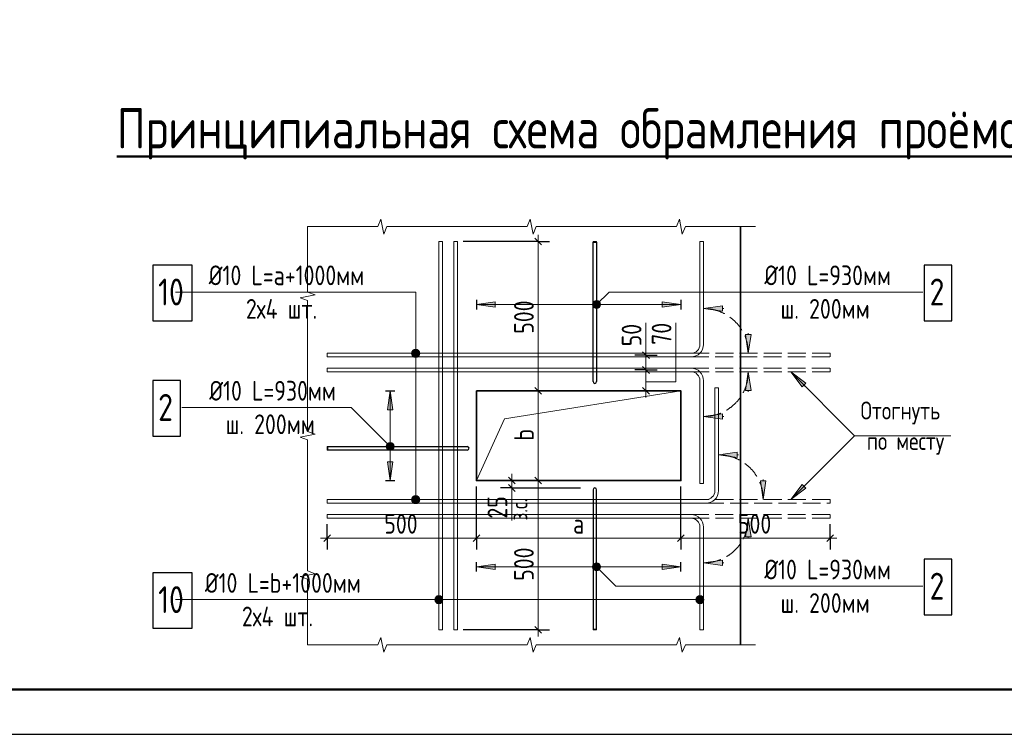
# Model space of a CAD drawing. Header units: millimetres. Extents: x 0 to 61017, y 0 to 42000.
# Tile 2 of 23: x 12606 to 23599, y 0 to 7975. Entities that reach past the tile are written whole.
import ezdxf

# ---------------------------------------------------------------- set-up
doc = ezdxf.new("R2010")
doc.units = ezdxf.units.MM
doc.linetypes.add('______2', pattern=[270, 200, -70])
for name, color, linetype, lineweight in [('Standard', 7, 'Continuous', 25), ('Арм.стержн.ниж.зоны 2й ряд', 7, '______2', 25), ('ЖБ Перекрытие средний уровень', 7, 'Continuous', 50), ('Размерная линия_ общее', 7, 'Continuous', 13), ('Текст_ общее', 7, 'Continuous', 25), ('Фоновоя арматура Х1', 7, 'Continuous', 25)]:
    doc.layers.add(name, color=color, linetype=linetype, lineweight=lineweight)
doc.styles.add('GOST 2.304-81', font='txt')

msp = doc.modelspace()

# ---------------------------------------------------------------- hatches: boundary and pattern name
at = {"layer": 'Standard', "linetype": 'Continuous', "lineweight": 13, "transparency": 33554687}
for points in [[(19090, 4784), (19035, 4839), (19015, 4827)], [(19090, 4807), (19058, 4839), (19035, 4839)], [(19090, 4807), (19035, 4839), (19090, 4784)], [(19058, 4839), (19090, 4807), (19079, 4827)], [(17916, 4826), (17706, 4796), (17916, 4766)], [(19079, 4764), (19015, 4827), (19003, 4807)], [(19079, 4764), (19003, 4807), (19058, 4752)], [(19058, 4752), (19003, 4807), (19003, 4784)], [(19058, 4752), (19003, 4784), (19035, 4752)], [(19035, 4752), (19003, 4784), (19015, 4764)], [(19090, 4784), (19015, 4827), (19079, 4764)], [(20451, 4782), (20241, 4752), (20451, 4722)], [(20771, 3836), (20741, 4046), (20711, 3836)], [(21384, 3918), (21214, 4046), (21341, 3876)], [(16699, 3224), (16731, 3255), (16711, 3244)], [(16731, 3255), (16699, 3224), (16699, 3201)], [(16731, 3255), (16699, 3201), (16754, 3255)], [(16754, 3255), (16699, 3201), (16711, 3180)], [(16754, 3255), (16711, 3180), (16774, 3244)], [(16774, 3244), (16711, 3180), (16731, 3169)], [(16774, 3244), (16731, 3169), (16786, 3224)], [(16786, 3224), (16731, 3169), (16754, 3169)], [(16786, 3224), (16754, 3169), (16786, 3201)], [(16786, 3201), (16754, 3169), (16774, 3180)], [(20618, 3149), (20408, 3119), (20618, 3089)], [(16712, 3042), (16742, 2832), (16772, 3042)], [(21341, 2789), (21214, 2619), (21384, 2746)], [(20771, 2202), (20741, 2412), (20711, 2202)], [(17916, 1899), (17706, 1869), (17916, 1839)], [(19015, 1837), (19058, 1912), (19003, 1857)], [(19003, 1857), (19058, 1912), (19035, 1912)], [(19003, 1857), (19035, 1912), (19003, 1880)], [(19003, 1880), (19035, 1912), (19015, 1901)], [(19015, 1837), (19079, 1901), (19058, 1912)], [(19035, 1825), (19079, 1901), (19015, 1837)], [(19035, 1825), (19090, 1880), (19079, 1901)], [(19058, 1825), (19090, 1880), (19035, 1825)], [(19058, 1825), (19090, 1857), (19090, 1880)], [(19090, 1857), (19058, 1825), (19079, 1837)]]:
    msp.add_hatch(color=7, dxfattribs=at).paths.add_polyline_path(points)
for points in [[(19778, 4826), (19988, 4796), (19778, 4766)], [(20771, 4462), (20741, 4252), (20711, 4462)], [(16712, 3622), (16742, 3832), (16772, 3622)], [(20451, 3516), (20241, 3546), (20451, 3576)], [(20938, 2829), (20908, 2619), (20878, 2829)], [(19778, 1899), (19988, 1869), (19778, 1839)], [(20451, 1882), (20241, 1912), (20451, 1942)]]:
    msp.add_hatch(color=7, dxfattribs=at).paths.add_polyline_path(points, flags=16)
at = {"layer": 'Текст_ общее', "linetype": 'Continuous', "lineweight": 13, "transparency": 33554687}
for points in [[(16988, 4275), (17066, 4275), (17049, 4291)], [(16988, 4275), (17049, 4291), (17004, 4291)], [(17004, 4291), (17049, 4291), (17027, 4297)], [(16982, 4252), (17072, 4252), (17066, 4275)], [(16982, 4252), (17066, 4275), (16988, 4275)], [(16988, 4230), (17072, 4252), (16982, 4252)], [(16988, 4230), (17066, 4230), (17072, 4252)], [(17004, 4214), (17066, 4230), (16988, 4230)], [(17004, 4214), (17049, 4214), (17066, 4230)], [(17049, 4214), (17004, 4214), (17027, 4207)], [(16982, 2619), (17072, 2619), (17066, 2641)], [(16982, 2619), (17066, 2641), (16988, 2641)], [(16988, 2641), (17066, 2641), (17049, 2658)], [(16988, 2641), (17049, 2658), (17004, 2658)], [(17004, 2658), (17049, 2658), (17027, 2664)], [(16988, 2596), (17072, 2619), (16982, 2619)], [(16988, 2596), (17066, 2596), (17072, 2619)], [(17004, 2580), (17066, 2596), (16988, 2596)], [(17004, 2580), (17049, 2580), (17066, 2596)], [(17049, 2580), (17004, 2580), (17027, 2574)], [(17263, 1464), (17263, 1541), (17247, 1525)], [(17286, 1458), (17286, 1548), (17263, 1541)], [(17286, 1458), (17263, 1541), (17263, 1464)], [(17308, 1464), (17308, 1541), (17286, 1548)], [(17308, 1464), (17286, 1548), (17286, 1458)], [(17325, 1480), (17325, 1525), (17308, 1541)], [(17325, 1480), (17308, 1541), (17308, 1464)], [(20178, 1464), (20178, 1541), (20162, 1525)], [(20201, 1458), (20201, 1548), (20178, 1541)], [(20201, 1458), (20178, 1541), (20178, 1464)], [(20223, 1464), (20223, 1541), (20201, 1548)], [(20223, 1464), (20201, 1548), (20201, 1458)], [(20240, 1480), (20240, 1525), (20223, 1541)], [(20240, 1480), (20223, 1541), (20223, 1464)], [(17247, 1480), (17247, 1525), (17241, 1503)], [(17263, 1464), (17247, 1525), (17247, 1480)], [(17325, 1525), (17325, 1480), (17331, 1503)], [(20162, 1480), (20162, 1525), (20156, 1503)], [(20178, 1464), (20162, 1525), (20162, 1480)], [(20240, 1525), (20240, 1480), (20246, 1503)]]:
    msp.add_hatch(color=7, dxfattribs=at).paths.add_polyline_path(points)

# ---------------------------------------------------------------- linework, layer by layer
at = {"layer": 'Standard', "color": 7, "linetype": 'Continuous', "lineweight": 13, "transparency": 33554687}
for p, q in [((16638, 5749), (16604, 5666)), ((16671, 5582), (16638, 5749)), ((18304, 5749), (18271, 5666)), ((18338, 5582), (18304, 5749)), ((19971, 5749), (19938, 5666)), ((20004, 5582), (19971, 5749)), ((16604, 5666), (15821, 5666)), ((15821, 5666), (15821, 4934)), ((15821, 5666), (15821, 5666)), ((16704, 5666), (16671, 5582)), ((17488, 5666), (16704, 5666)), ((18271, 5666), (17488, 5666)), ((18371, 5666), (18338, 5582)), ((19154, 5666), (18371, 5666)), ((19938, 5666), (19154, 5666)), ((20038, 5666), (20004, 5582)), ((20821, 5666), (20038, 5666)), ((15904, 4903), (15738, 4872)), ((15738, 4872), (15821, 4841)), ((15821, 4934), (15904, 4903)), ((15821, 4841), (15821, 4110)), ((19015, 4827), (19015, 4827)), ((19015, 4764), (19015, 4764)), ((19079, 4827), (19079, 4827)), ((19079, 4764), (19079, 4764)), ((19598, 4232), (19598, 4592)), ((15821, 4110), (15821, 3379)), ((21214, 4046), (21214, 4046)), ((21214, 4046), (21214, 4046)), ((21214, 4046), (21214, 4046)), ((21214, 4046), (21341, 3876)), ((21384, 3918), (21214, 4046)), ((21341, 3876), (21384, 3918)), ((21363, 3897), (21373, 3886)), ((15904, 3348), (15738, 3317)), ((15738, 3317), (15821, 3286)), ((15821, 3379), (15904, 3348)), ((15821, 3286), (15821, 2554)), ((16711, 3244), (16711, 3244)), ((16774, 3244), (16774, 3244)), ((16711, 3180), (16711, 3180)), ((16774, 3180), (16774, 3180)), ((21341, 2789), (21214, 2619)), ((21384, 2746), (21341, 2789)), ((21363, 2767), (21373, 2778)), ((18100, 2739), (18100, 2386)), ((21214, 2619), (21384, 2746)), ((15821, 2554), (15821, 1823)), ((21214, 2619), (21214, 2619)), ((21214, 2619), (21214, 2619)), ((21214, 2619), (21214, 2619)), ((19015, 1901), (19015, 1901)), ((19079, 1901), (19079, 1901)), ((15904, 1792), (15738, 1761)), ((15738, 1761), (15821, 1730)), ((15821, 1823), (15904, 1792)), ((19015, 1837), (19015, 1837)), ((19079, 1837), (19079, 1837)), ((15821, 1730), (15821, 999)), ((15821, 999), (15821, 999)), ((15821, 999), (16604, 999)), ((16604, 999), (16638, 1082)), ((16638, 1082), (16671, 916)), ((16671, 916), (16704, 999)), ((16704, 999), (17488, 999)), ((17488, 999), (18271, 999)), ((18271, 999), (18304, 1082)), ((18304, 1082), (18338, 916)), ((18338, 916), (18371, 999)), ((18371, 999), (19154, 999)), ((19154, 999), (19938, 999)), ((19938, 999), (19971, 1082)), ((19971, 1082), (20004, 916)), ((20004, 916), (20038, 999)), ((20038, 999), (20821, 999)), ((20821, 999), (20821, 999))]:
    msp.add_line(p, q, dxfattribs=at)
at = {"layer": 'Standard', "color": 251, "linetype": 'Continuous', "lineweight": 13, "true_color": 0x494949, "transparency": 33554687}
for p, q in [((17916, 4826), (17706, 4796)), ((19988, 4796), (17706, 4796)), ((17706, 4796), (17706, 4796)), ((17706, 4796), (17706, 4796)), ((17706, 4796), (17706, 4796)), ((17706, 4796), (17916, 4766)), ((17916, 4766), (17916, 4826)), ((17916, 4796), (17931, 4796)), ((19778, 4796), (19763, 4796)), ((19778, 4766), (19778, 4826)), ((19778, 4826), (19988, 4796)), ((19988, 4796), (19778, 4766)), ((19988, 4796), (19988, 4796)), ((19988, 4796), (19988, 4796)), ((19988, 4796), (19988, 4796)), ((20451, 4782), (20241, 4752)), ((20241, 4752), (20241, 4752)), ((20241, 4752), (20241, 4752)), ((20241, 4752), (20241, 4752)), ((20241, 4752), (20451, 4722)), ((20451, 4722), (20451, 4782)), ((20451, 4752), (20466, 4752)), ((20741, 4252), (20711, 4462)), ((20711, 4462), (20771, 4462)), ((20741, 4462), (20741, 4477)), ((20771, 4462), (20741, 4252)), ((20741, 4252), (20741, 4252)), ((20741, 4252), (20741, 4252)), ((20741, 4252), (20741, 4252)), ((20741, 4046), (20711, 3836)), ((20741, 4046), (20741, 4046)), ((20741, 4046), (20741, 4046)), ((20741, 4046), (20741, 4046)), ((20771, 3836), (20741, 4046)), ((16712, 3622), (16742, 3832)), ((16742, 3832), (16742, 2832)), ((16742, 3832), (16742, 3832)), ((16742, 3832), (16742, 3832)), ((16742, 3832), (16742, 3832)), ((16742, 3832), (16772, 3622)), ((20711, 3836), (20771, 3836)), ((20741, 3836), (20741, 3821)), ((16772, 3622), (16712, 3622)), ((16742, 3622), (16742, 3607)), ((20241, 3546), (20451, 3576)), ((20241, 3546), (20241, 3546)), ((20241, 3546), (20241, 3546)), ((20241, 3546), (20241, 3546)), ((20451, 3516), (20241, 3546)), ((20451, 3576), (20451, 3516)), ((20451, 3546), (20466, 3546)), ((20618, 3149), (20408, 3119)), ((20408, 3119), (20408, 3119)), ((20408, 3119), (20408, 3119)), ((20408, 3119), (20408, 3119)), ((20408, 3119), (20618, 3089)), ((20618, 3089), (20618, 3149)), ((20618, 3119), (20633, 3119)), ((16772, 3042), (16712, 3042)), ((16712, 3042), (16742, 2832)), ((16742, 3042), (16742, 3057)), ((16742, 2832), (16772, 3042)), ((16742, 2832), (16742, 2832)), ((16742, 2832), (16742, 2832)), ((16742, 2832), (16742, 2832)), ((20908, 2619), (20878, 2829)), ((20878, 2829), (20938, 2829)), ((20908, 2829), (20908, 2844)), ((20938, 2829), (20908, 2619)), ((20908, 2619), (20908, 2619)), ((20908, 2619), (20908, 2619)), ((20908, 2619), (20908, 2619)), ((20741, 2412), (20711, 2202)), ((20741, 2412), (20741, 2412)), ((20741, 2412), (20741, 2412)), ((20741, 2412), (20741, 2412)), ((20771, 2202), (20741, 2412)), ((20711, 2202), (20771, 2202)), ((20741, 2202), (20741, 2187)), ((17916, 1899), (17706, 1869)), ((17916, 1839), (17916, 1899)), ((19778, 1839), (19778, 1899)), ((19778, 1899), (19988, 1869)), ((20241, 1912), (20451, 1942)), ((20241, 1912), (20241, 1912)), ((20241, 1912), (20241, 1912)), ((20241, 1912), (20241, 1912)), ((20451, 1882), (20241, 1912)), ((20451, 1942), (20451, 1882)), ((20451, 1912), (20466, 1912)), ((19988, 1869), (17706, 1869)), ((17706, 1869), (17706, 1869)), ((17706, 1869), (17706, 1869)), ((17706, 1869), (17706, 1869)), ((17706, 1869), (17916, 1839)), ((17916, 1869), (17931, 1869)), ((19778, 1869), (19763, 1869)), ((19988, 1869), (19778, 1839)), ((19988, 1869), (19988, 1869)), ((19988, 1869), (19988, 1869)), ((19988, 1869), (19988, 1869))]:
    msp.add_line(p, q, dxfattribs=at)
at = {"layer": 'Standard', "color": 7, "linetype": '______2', "lineweight": 13, "transparency": 33554687}
for p, q in [((21654, 4252), (20101, 4252)), ((20101, 4212), (21654, 4212)), ((21654, 4212), (21654, 4252)), ((20101, 4086), (21654, 4086)), ((21654, 4086), (21654, 4046)), ((21654, 4046), (20101, 4046)), ((21654, 2619), (20268, 2619)), ((20268, 2579), (21654, 2579)), ((21654, 2579), (21654, 2619)), ((20101, 2452), (21654, 2452)), ((21654, 2452), (21654, 2412)), ((21654, 2412), (20101, 2412))]:
    msp.add_line(p, q, dxfattribs=at)
at = {"layer": 'Standard', "color": 7, "linetype": 'Continuous', "lineweight": 13, "transparency": 33554687}
msp.add_lwpolyline([(0, 0), (59400, 0), (59400, 42000), (0, 42000), (0, 0)], close=True, dxfattribs=at)
for points in [[(0, 42000), (0, 0), (59400, 0), (59400, 42000), (0, 42000)], [(59400, 42000), (0, 42000), (0, 0), (59400, 0), (59400, 42000)], [(59400, 42000), (0, 42000), (0, 0), (59400, 0), (59400, 42000)], [(17326, 5499), (17326, 1166), (17286, 1166), (17286, 5499), (17326, 5499)], [(17493, 5499), (17493, 1166), (17453, 1166), (17453, 5499), (17493, 5499)], [(19047, 5492), (19007, 5492), (19007, 5499), (19047, 5499), (19047, 5492)], [(20201, 4352), (20201, 5499), (20241, 5499), (20241, 4352)], [(22691, 4936), (19187, 4936), (19047, 4796)], [(19931, 4592), (19931, 3932), (19598, 3932)], [(20101, 4252), (16039, 4252), (16039, 4212), (20101, 4212)], [(20101, 4046), (16039, 4046), (16039, 4086), (20101, 4086)], [(23001, 3332), (21927, 3332), (21214, 4046)], [(20201, 3946), (20201, 2799), (20241, 2799), (20241, 3946)], [(20368, 2719), (20368, 3866), (20408, 3866), (20408, 2719)], [(17706, 2832), (18019, 3519), (19988, 3832)], [(14416, 3648), (16307, 3648), (16742, 3212)], [(23001, 3332), (21927, 3332), (21214, 2619)], [(16046, 3212), (16046, 3172), (16039, 3172), (16039, 3212), (16046, 3212)], [(20268, 2619), (16039, 2619), (16039, 2579), (20268, 2579)], [(20101, 2412), (16039, 2412), (16039, 2452), (20101, 2452)], [(20201, 2312), (20201, 1166), (20241, 1166), (20241, 2312)], [(22691, 1653), (19263, 1653), (19047, 1869)], [(19047, 1172), (19007, 1172), (19007, 1166), (19047, 1166), (19047, 1172)]]:
    msp.add_lwpolyline(points, dxfattribs=at)
at = {"layer": 'Standard', "color": 7, "linetype": 'Continuous', "lineweight": 25, "transparency": 33554687}
for points in [[(0, 42000), (0, 0), (59400, 0), (59400, 42000), (0, 42000)], [(59400, 42000), (0, 42000), (0, 0), (59400, 0), (59400, 42000)], [(19007, 3936), (19007, 5492), (19047, 5492), (19047, 3936)], [(17603, 3172), (16046, 3172), (16046, 3212), (17603, 3212)], [(19007, 2729), (19007, 1172), (19047, 1172), (19047, 2729)]]:
    msp.add_lwpolyline(points, dxfattribs=at)
at = {"layer": 'Standard', "color": 7, "linetype": 'Continuous', "lineweight": 50, "transparency": 33554687}
msp.add_lwpolyline([(2000, 41500), (58900, 41500), (58900, 500), (2000, 500), (2000, 41500)], close=True, dxfattribs=at)
at = {"layer": 'Standard', "color": 7, "linetype": 'Continuous', "lineweight": 13, "transparency": 33554687}
for centre in [(19047, 4796), (16742, 3212), (19047, 1869)]:
    msp.add_circle(centre, 45, dxfattribs=at)
at = {"layer": 'Standard', "color": 251, "linetype": '______2', "lineweight": 13, "true_color": 0x494949, "transparency": 33554687}
for centre, start, end in [((20241, 4252), 0, 90), ((20241, 4046), 270, 0), ((20408, 2619), 0, 90), ((20241, 2412), 270, 0)]:
    msp.add_arc(centre, 500, start, end, dxfattribs=at)
at = {"layer": 'Standard', "color": 7, "linetype": 'Continuous', "lineweight": 13, "transparency": 33554687}
for centre, radius, start, end in [((20101, 4352), 100, 270, 0), ((20101, 4352), 140, 270, 0), ((20101, 3946), 140, 0, 90), ((20101, 3946), 100, 0, 90), ((20268, 2719), 100, 270, 0), ((20268, 2719), 140, 270, 0), ((20101, 2312), 140, 0, 90), ((20101, 2312), 100, 0, 90)]:
    msp.add_arc(centre, radius, start, end, dxfattribs=at)
at = {"layer": 'Standard', "color": 7, "linetype": 'Continuous', "lineweight": 25, "transparency": 33554687}
for centre, start, end in [((19027, 3936), 180, 0), ((17603, 3192), 270, 90), ((19027, 2729), 0, 180)]:
    msp.add_arc(centre, 20, start, end, dxfattribs=at)
at = {"layer": 'Арм.стержн.ниж.зоны 2й ряд', "color": 251, "linetype": 'Continuous', "lineweight": 25, "true_color": 0x494949, "transparency": 33554687}
for p, q in [((17706, 4849), (17706, 4742)), ((19988, 4849), (19988, 4742)), ((16689, 3832), (16796, 3832)), ((16689, 2832), (16796, 2832)), ((17706, 1815), (17706, 1922)), ((19988, 1815), (19988, 1922))]:
    msp.add_line(p, q, dxfattribs=at)
at = {"layer": 'ЖБ Перекрытие средний уровень', "color": 7, "linetype": 'Continuous', "lineweight": 35, "transparency": 33554687}
msp.add_line((20654, 999), (20654, 5666), dxfattribs=at)
msp.add_lwpolyline([(17706, 3832), (19988, 3832), (19988, 2832), (17706, 2832), (17706, 3832)], dxfattribs=at)
at = {"layer": 'Размерная линия_ общее', "color": 253, "linetype": 'Continuous', "lineweight": -3, "true_color": 0xa0a0a0, "transparency": 33554687}
for p, q in [((18396, 5499), (17559, 5499)), ((18396, 5499), (18271, 5499)), ((18396, 5499), (18521, 5499)), ((19598, 4232), (19473, 4232)), ((19598, 4232), (19723, 4232)), ((19598, 4232), (19598, 4232)), ((19598, 4066), (19473, 4066)), ((19598, 4066), (19723, 4066)), ((19598, 4066), (19604, 4066)), ((18396, 3832), (18271, 3832)), ((18396, 3832), (18521, 3832)), ((19598, 3832), (19473, 3832)), ((19598, 3832), (19723, 3832)), ((19598, 3832), (19604, 3832)), ((17706, 2189), (17706, 2766)), ((17706, 2189), (17706, 2766)), ((18396, 2832), (17773, 2832)), ((18100, 2832), (17975, 2832)), ((18100, 2749), (17975, 2749)), ((18100, 2832), (18033, 2832)), ((18100, 2832), (18225, 2832)), ((18100, 2749), (18225, 2749)), ((18396, 2832), (18271, 2832)), ((18396, 2832), (18271, 2832)), ((18396, 2832), (18521, 2832)), ((18396, 2832), (18396, 2832)), ((18396, 2832), (18521, 2832)), ((19988, 2189), (19988, 2766)), ((19988, 2189), (19988, 2766)), ((16039, 2189), (16039, 2346)), ((16039, 2189), (16039, 2314)), ((17706, 2189), (17706, 2314)), ((17706, 2189), (17706, 2314)), ((19988, 2189), (19988, 2314)), ((19988, 2189), (19988, 2314)), ((21654, 2189), (21654, 2346)), ((21654, 2189), (21654, 2314)), ((16039, 2189), (16039, 2064)), ((17706, 2189), (17706, 2064)), ((17706, 2189), (17706, 2064)), ((19988, 2189), (19988, 2064)), ((19988, 2189), (19988, 2064)), ((21654, 2189), (21654, 2064)), ((18396, 1166), (17559, 1166)), ((18396, 1166), (18271, 1166)), ((18396, 1166), (18521, 1166))]:
    msp.add_line(p, q, dxfattribs=at)
at = {"layer": 'Размерная линия_ общее', "color": 7, "linetype": 'Continuous', "lineweight": 25, "transparency": 33554687}
for p, q in [((18433, 5461), (18358, 5536)), ((19636, 4195), (19561, 4270)), ((19636, 4028), (19561, 4103)), ((18433, 3795), (18358, 3870)), ((19636, 3795), (19561, 3870)), ((18062, 2870), (18137, 2795)), ((18433, 2795), (18358, 2870)), ((18358, 2870), (18433, 2795)), ((18062, 2786), (18137, 2711)), ((16077, 2226), (16002, 2151)), ((17743, 2226), (17668, 2151)), ((17668, 2151), (17743, 2226)), ((19950, 2151), (20025, 2226)), ((19950, 2151), (20025, 2226)), ((21617, 2151), (21692, 2226)), ((18358, 1203), (18433, 1128))]:
    msp.add_line(p, q, dxfattribs=at)
at = {"layer": 'Размерная линия_ общее', "color": 7, "linetype": 'Continuous', "lineweight": 13, "transparency": 33554687}
for p, q in [((18396, 5499), (18396, 5574)), ((18396, 3832), (18396, 5499)), ((19598, 4232), (19598, 4307)), ((19598, 3832), (19598, 4066)), ((19598, 3832), (19598, 3757)), ((18100, 2832), (18100, 2907)), ((18396, 2832), (18396, 2907)), ((18100, 2832), (18100, 2749)), ((18100, 2749), (18100, 2674)), ((18396, 2832), (18396, 2757)), ((16039, 2189), (15964, 2189)), ((17706, 2189), (16039, 2189)), ((17706, 2189), (17631, 2189)), ((17706, 2189), (17781, 2189)), ((17706, 2189), (19988, 2189)), ((19988, 2189), (19913, 2189)), ((19988, 2189), (21654, 2189)), ((19988, 2189), (20063, 2189)), ((21654, 2189), (21729, 2189)), ((18396, 1166), (18396, 1091))]:
    msp.add_line(p, q, dxfattribs=at)
for points in [[(19598, 4066), (19598, 4222), (19598, 4222), (19598, 4232)], [(18396, 2832), (18396, 3204), (18396, 3204), (18396, 3832)], [(18396, 2832), (18396, 1642), (18396, 1642), (18396, 1166)]]:
    msp.add_lwpolyline(points, dxfattribs=at)
at = {"layer": 'Размерная линия_ общее', "color": 253, "linetype": 'Continuous', "lineweight": -3, "true_color": 0xa0a0a0, "transparency": 33554687}
for points in [[(18396, 3832), (18379, 3832), (18379, 3832), (17773, 3832)], [(18100, 2749), (18473, 2749), (18473, 2749), (18867, 2749)]]:
    msp.add_lwpolyline(points, dxfattribs=at)
at = {"layer": 'Текст_ общее', "color": 7, "linetype": 'Continuous', "lineweight": 13, "transparency": 33554687}
for p, q in [((17027, 4297), (17027, 4297)), ((16982, 4252), (16982, 4252)), ((17027, 4207), (17027, 4207)), ((17072, 4252), (17072, 4252)), ((17027, 2664), (17027, 2664)), ((16982, 2619), (16982, 2619)), ((17027, 2574), (17027, 2574)), ((17072, 2619), (17072, 2619)), ((17286, 1548), (17286, 1548)), ((20201, 1548), (20201, 1548)), ((17241, 1503), (17241, 1503)), ((17286, 1458), (17286, 1458)), ((17331, 1503), (17331, 1503)), ((20156, 1503), (20156, 1503)), ((20201, 1458), (20201, 1458)), ((20246, 1503), (20246, 1503))]:
    msp.add_line(p, q, dxfattribs=at)
for points in [[(17027, 4252), (17027, 4936), (14346, 4936)], [(17027, 2619), (17027, 4936), (14346, 4936)], [(17286, 1503), (17027, 1503), (14346, 1503)], [(20201, 1503), (17027, 1503), (14346, 1503)]]:
    msp.add_lwpolyline(points, dxfattribs=at)
for centre in [(17027, 4252), (17027, 2619), (17286, 1503), (20201, 1503)]:
    msp.add_circle(centre, 45, dxfattribs=at)
at = {"layer": 'Фоновоя арматура Х1', "color": 7, "linetype": 'Continuous', "lineweight": 25, "transparency": 33554687}
for points in [[(14092, 4616), (14532, 4616), (14532, 5236), (14092, 5236), (14092, 4616)], [(22705, 4616), (23015, 4616), (23015, 5236), (22705, 5236), (22705, 4616)], [(14092, 3328), (14402, 3328), (14402, 3948), (14092, 3948), (14092, 3328)], [(22705, 1333), (23015, 1333), (23015, 1953), (22705, 1953), (22705, 1333)], [(14092, 1183), (14532, 1183), (14532, 1803), (14092, 1803), (14092, 1183)]]:
    msp.add_lwpolyline(points, dxfattribs=at)

# ---------------------------------------------------------------- texts
at = {"layer": 'Standard', "color": 7, "linetype": 'Continuous', "lineweight": 25, "transparency": 33554687, "char_height": 220, "attachment_point": 7, "style": 'GOST 2.304-81'}
for s, insert, width in [('Ø10\\~L=а+1000мм', (14717, 5012), 1831.81), ('Ø10\\~L=930мм', (20920, 5012), 1488.03), ('2х4\\~шт.', (15132, 4638), 1000.99), ('ш.\\~200мм', (21101, 4638), 1125.89), ('Ø10\\~L=930мм', (14723, 3724), 1488.04), ('ш.\\~200мм', (14905, 3350), 1125.9), ('Ø10\\~L=930мм', (20920, 1729), 1488.03), ('Ø10\\~L=b+1000мм', (14673, 1579), 1831.8), ('ш.\\~200мм', (21101, 1355), 1125.89), ('2х4\\~шт.', (15087, 1205), 1000.99)]:
    msp.add_mtext(s, dxfattribs=dict(at, insert=insert, width=width))
at = {"layer": 'Standard', "color": 7, "linetype": 'Continuous', "lineweight": 18, "transparency": 33554687, "char_height": 200, "attachment_point": 7, "style": 'GOST 2.304-81'}
for s, insert, width in [('Отогнуть', (21994, 3459), 1109.09), ('по\\~месту', (22064, 3119), 1038.01)]:
    msp.add_mtext(s, dxfattribs=dict(at, insert=insert, width=width))
at = {"layer": 'Размерная линия_ общее', "color": 7, "linetype": 'Continuous', "lineweight": 25, "transparency": 33554687, "char_height": 220, "attachment_point": 7, "rotation": 90, "style": 'GOST 2.304-81'}
for s, insert, width in [('500', (18346, 4470), 516.38), ('50', (19548, 4330), 375.73), ('70', (19883, 4347), 391.3), ('b', (18346, 3277), 235.08), ('25', (18050, 2408), 375.73), ('500', (18346, 1713), 516.38)]:
    msp.add_mtext(s, dxfattribs=dict(at, insert=insert, width=width))
at = {"layer": 'Размерная линия_ общее', "color": 7, "linetype": 'Continuous', "lineweight": 18, "transparency": 33554687, "insert": (18274, 2386), "char_height": 180, "width": 364.96, "attachment_point": 7, "rotation": 90, "style": 'GOST 2.304-81'}
msp.add_mtext('з.с.', dxfattribs=at)
at = {"layer": 'Размерная линия_ общее', "color": 7, "linetype": 'Continuous', "lineweight": 25, "transparency": 33554687, "char_height": 220, "attachment_point": 7, "style": 'GOST 2.304-81'}
for s, insert, width in [('500', (16677, 2239), 516.39), ('500', (20625, 2239), 516.38), ('а', (18784, 2239), 235.08)]:
    msp.add_mtext(s, dxfattribs=dict(at, insert=insert, width=width))
at = {"layer": 'Текст_ общее', "color": 7, "linetype": 'Continuous', "lineweight": 50, "transparency": 33554687, "insert": (13691, 6416), "char_height": 450, "width": 10170.26, "attachment_point": 7, "style": 'GOST 2.304-81'}
msp.add_mtext('{\\LПринципиальная\\~схема\\~обрамления\\~проёмов}', dxfattribs=at)
at = {"layer": 'Фоновоя арматура Х1', "color": 7, "linetype": 'Continuous', "lineweight": 25, "transparency": 33554687, "char_height": 300, "attachment_point": 7, "style": 'GOST 2.304-81'}
for s, insert, width in [('10', (14152, 4786), 469.67), ('2', (22765, 4786), 341.8), ('2', (14152, 3498), 341.8), ('2', (22765, 1503), 341.8), ('10', (14152, 1353), 469.67)]:
    msp.add_mtext(s, dxfattribs=dict(at, insert=insert, width=width))

doc.saveas('drawing.dxf')
